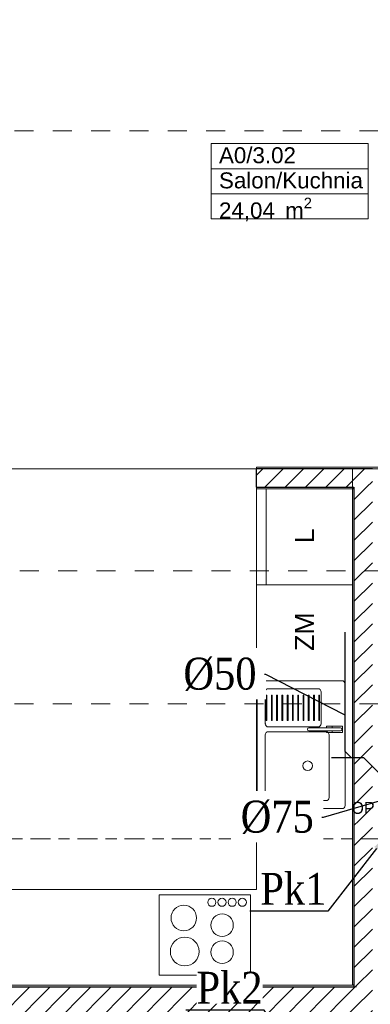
# Model space of a CAD drawing. Header units: millimetres. Extents: x -52968 to 399385, y -141133 to 110561.
# Tile 50 of 146: x 66323 to 68517, y -108477 to -102318. Entities that reach past the tile are written whole.
import ezdxf
from ezdxf import colors
from ezdxf.entities.mleader import LeaderData, LeaderLine
from ezdxf.enums import TextEntityAlignment as Align
from ezdxf.math import Vec2, Vec3

# ---------------------------------------------------------------- set-up
doc = ezdxf.new("R2010")
doc.units = ezdxf.units.MM
for name, pattern in [('SIM-Wegliniec-21.07.2025-Parter$0$Przerywana', [240, 120, -120]), ('SIM-Wegliniec-21.07.2025-Parter$0$Przerywana długa', [390, 250, -140]), ('SIM-Wegliniec-21.07.2025-Parter$0$Przerywana podwójnie', [295, 125, -50, 70, -50])]:
    doc.linetypes.add(name, pattern=pattern)
doc.layers.add('_xref', color=250, linetype='Continuous')
for name, color, linetype, lineweight in [('RR_IWK_KS', 19, 'Kanalizacja', 30), ('RR_IWK_opisy', 7, 'Continuous', 0), ('SIM-Wegliniec-21.07.2025-Parter$0$A-Przekroje-PB_Nr_pióra__5', 250, 'Continuous', 0), ('SIM-Wegliniec-21.07.2025-Parter$0$A-Przekroje_Nr_pióra__5', 250, 'Continuous', 0), ('SIM-Wegliniec-21.07.2025-Parter$0$Nowe_A-Belki-Wieniec_Nr_pióra__90', 250, 'Continuous', 0), ('SIM-Wegliniec-21.07.2025-Parter$0$Nowe_A-Meble-Kuchnia_Nr_pióra__4', 250, 'Continuous', 0), ('SIM-Wegliniec-21.07.2025-Parter$0$Nowe_A-Meble-Kuchnia_Nr_pióra__86', 250, 'Continuous', 0), ('SIM-Wegliniec-21.07.2025-Parter$0$Nowe_A-Osi_Nr_pióra__20', 250, 'Continuous', 0), ('SIM-Wegliniec-21.07.2025-Parter$0$Nowe_A-Posadzki_Nr_pióra__89', 250, 'Continuous', 0), ('SIM-Wegliniec-21.07.2025-Parter$0$Nowe_A-Przebicia_Nr_pióra__1', 250, 'Continuous', 0), ('SIM-Wegliniec-21.07.2025-Parter$0$Nowe_A-Strefy-Parter_Nr_pióra__94', 250, 'Continuous', 0), ('SIM-Wegliniec-21.07.2025-Parter$0$Nowe_A-Wentylacja-Mechaniczna-0-5_Nr_pióra__27', 250, 'Continuous', 0), ('SIM-Wegliniec-21.07.2025-Parter$0$Nowe_A-Wentylacja-Mechaniczna-0-5_Nr_pióra__47', 250, 'Continuous', 0), ('SIM-Wegliniec-21.07.2025-Parter$0$Nowe_A-Ściany-Działowe', 250, 'Continuous', 0), ('SIM-Wegliniec-21.07.2025-Parter$0$Nowe_A-Ściany-Działowe_Nr_pióra__27', 250, 'Continuous', 0), ('SIM-Wegliniec-21.07.2025-Parter$0$Nowe_A-Ściany-Działowe_Nr_pióra__47', 250, 'Continuous', 0), ('SIM-Wegliniec-21.07.2025-Parter$0$Nowe_A-Ściany-Wewnętrzne', 250, 'Continuous', 0), ('SIM-Wegliniec-21.07.2025-Parter$0$Nowe_A-Ściany-Wewnętrzne_Nr_pióra__27', 250, 'Continuous', 0), ('SIM-Wegliniec-21.07.2025-Parter$0$Nowe_A-Ściany-Wewnętrzne_Nr_pióra__47', 250, 'Continuous', 0), ('SIM-Wegliniec-21.07.2025-Parter$0$Nowe_Metryczki pomieszczeń Archicada_Nr_pióra__6', 250, 'Continuous', 0)]:
    doc.layers.add(name, color=color, linetype=linetype, lineweight=lineweight)
doc.styles.add('Garamond', font='GARA.TTF')
doc.styles.add('SIM-Wegliniec-21.07.2025-Parter$0$MtXpl_Arial', font='txt', dxfattribs={"height": 0.2})
doc.styles.add('SIM-Wegliniec-21.07.2025-Parter$0$STYL_AUTOMATYCZNY_1', font='arial.ttf')
doc.styles.add('SIM-Wegliniec-21.07.2025-Parter$0$STYL_AUTOMATYCZNY_2', font='arial.ttf')
doc.styles.get("Standard").update_dxf_attribs({"font": 'arial.ttf'})
doc.linetypes.add('Kanalizacja', pattern='A,25,0,["◄",Standard,S=5,R=0,X=-5,Y=-2.5],0', length=25)
pattern_1 = [(45, (0, 0), (-63.63961, 63.63961), [])]
pattern_2 = [(0, (0, 0), (0, 86.60254), [0, -50]), (0, (25, 43.3), (0, 86.60254), [0, -50])]

# ---------------------------------------------------------------- blocks, each defined once
blk = doc.blocks.new('SIM-Wegliniec-21.07.2025-Parter')
at = {"layer": 'SIM-Wegliniec-21.07.2025-Parter$0$Nowe_A-Ściany-Działowe', "linetype": 'Continuous', "lineweight": 0, "true_color": 0x000000}
h = blk.add_hatch(dxfattribs=at)
h.set_pattern_fill('Tynk', color=18, style=0, pattern_type=2)
h.set_pattern_definition(pattern_2)
h.paths.add_polyline_path([(67805.1, -105117.6), (67805.1, -105127.6), (69260.1, -105127.6), (69260.1, -105117.6)])
at = {"layer": 'SIM-Wegliniec-21.07.2025-Parter$0$Nowe_A-Ściany-Działowe', "linetype": 'Continuous', "lineweight": 0}
h = blk.add_hatch(dxfattribs=at)
h.set_pattern_fill('Bloczki_ceramiczne', color=256, style=0, pattern_type=2)
h.set_pattern_definition(pattern_1)
h.paths.add_polyline_path([(68415.1, -105127.6), (67805.1, -105127.6), (67805.1, -105242.6), (68415.1, -105242.6)])
h = blk.add_hatch(dxfattribs=at)
h.set_pattern_fill('Bloczki_ceramiczne', color=256, style=0, pattern_type=2)
h.set_pattern_definition(pattern_1)
h.paths.add_polyline_path([(68530.1, -105127.6), (68415.1, -105127.6), (68415.1, -105242.6), (68530.1, -105242.6)])
at = {"layer": 'SIM-Wegliniec-21.07.2025-Parter$0$Nowe_A-Ściany-Działowe', "linetype": 'Continuous', "lineweight": 0, "true_color": 0x000000}
h = blk.add_hatch(dxfattribs=at)
h.set_pattern_fill('Tynk', color=18, style=0, pattern_type=2)
h.set_pattern_definition(pattern_2)
h.paths.add_polyline_path([(68415.1, -105242.6), (67805.1, -105242.6), (67805.1, -105252.6), (68415.1, -105252.6)])
h = blk.add_hatch(dxfattribs=at)
h.set_pattern_fill('Tynk', color=18, style=0, pattern_type=2)
h.set_pattern_definition(pattern_2)
h.paths.add_polyline_path([(68405.1, -105252.6), (68405.1, -107253), (68415.1, -107253), (68415.1, -105252.6)])
at = {"layer": 'SIM-Wegliniec-21.07.2025-Parter$0$Nowe_A-Ściany-Działowe', "linetype": 'Continuous', "lineweight": 0}
h = blk.add_hatch(dxfattribs=at)
h.set_pattern_fill('Bloczki_ceramiczne', color=256, style=0, pattern_type=2)
h.set_pattern_definition(pattern_1)
h.paths.add_polyline_path([(68530.1, -105242.6), (68415.1, -105242.6), (68415.1, -105252.6), (68530.1, -105252.6)])
h = blk.add_hatch(dxfattribs=at)
h.set_pattern_fill('Bloczki_ceramiczne', color=256, style=0, pattern_type=2)
h.set_pattern_definition(pattern_1)
h.paths.add_polyline_path([(68530.1, -107253), (68530.1, -105252.6), (68415.1, -105252.6), (68415.1, -107253)])
at = {"layer": 'SIM-Wegliniec-21.07.2025-Parter$0$Nowe_A-Ściany-Działowe', "linetype": 'Continuous', "lineweight": 0, "true_color": 0x000000}
h = blk.add_hatch(dxfattribs=at)
h.set_pattern_fill('Tynk', color=18, style=0, pattern_type=2)
h.set_pattern_definition(pattern_2)
h.paths.add_polyline_path([(68405.1, -107278), (68415.1, -107278), (68415.1, -107253), (68405.1, -107253)])
h = blk.add_hatch(dxfattribs=at)
h.set_pattern_fill('Tynk', color=18, style=0, pattern_type=2)
h.set_pattern_definition(pattern_2)
h.paths.add_polyline_path([(68405.1, -107328), (68415.1, -107328), (68415.1, -107278), (68405.1, -107278)])
at = {"layer": 'SIM-Wegliniec-21.07.2025-Parter$0$Nowe_A-Ściany-Działowe', "linetype": 'Continuous', "lineweight": 0}
h = blk.add_hatch(dxfattribs=at)
h.set_pattern_fill('Bloczki_ceramiczne', color=256, style=0, pattern_type=2)
h.set_pattern_definition(pattern_1)
h.paths.add_polyline_path([(68415.1, -107278), (68530.1, -107278), (68530.1, -107253), (68415.1, -107253)])
h = blk.add_hatch(dxfattribs=at)
h.set_pattern_fill('Bloczki_ceramiczne', color=256, style=0, pattern_type=2)
h.set_pattern_definition(pattern_1)
h.paths.add_polyline_path([(68415.1, -107328), (68530.1, -107328), (68530.1, -107278), (68415.1, -107278)])
at = {"layer": 'SIM-Wegliniec-21.07.2025-Parter$0$Nowe_A-Ściany-Działowe', "linetype": 'Continuous', "lineweight": 0, "true_color": 0x000000}
h = blk.add_hatch(dxfattribs=at)
h.set_pattern_fill('Tynk', color=18, style=0, pattern_type=2)
h.set_pattern_definition(pattern_2)
h.paths.add_polyline_path([(68405.1, -107328), (68405.1, -108357.6), (68415.1, -108357.6), (68415.1, -107328)])
at = {"layer": 'SIM-Wegliniec-21.07.2025-Parter$0$Nowe_A-Ściany-Działowe', "linetype": 'Continuous', "lineweight": 0}
h = blk.add_hatch(dxfattribs=at)
h.set_pattern_fill('Bloczki_ceramiczne', color=256, style=0, pattern_type=2)
h.set_pattern_definition(pattern_1)
h.paths.add_polyline_path([(68530.1, -108357.6), (68530.1, -107328), (68415.1, -107328), (68415.1, -108357.6)])
h = blk.add_hatch(dxfattribs=at)
h.set_pattern_fill('Bloczki_ceramiczne', color=256, style=0, pattern_type=2)
h.set_pattern_definition(pattern_1)
h.paths.add_polyline_path([(68530.1, -108357.6), (68415.1, -108357.6), (68415.1, -108367.6), (68530.1, -108367.6)])
at = {"layer": 'SIM-Wegliniec-21.07.2025-Parter$0$Nowe_A-Ściany-Wewnętrzne', "linetype": 'Continuous', "lineweight": 0, "true_color": 0x000000}
h = blk.add_hatch(dxfattribs=at)
h.set_pattern_fill('Tynk', color=18, style=0, pattern_type=2)
h.set_pattern_definition(pattern_2)
h.paths.add_polyline_path([(68415.1, -108357.6), (65240.1, -108357.6), (65240.1, -108367.6), (68415.1, -108367.6)])
at = {"layer": 'SIM-Wegliniec-21.07.2025-Parter$0$Nowe_A-Ściany-Wewnętrzne', "linetype": 'Continuous', "lineweight": 0}
h = blk.add_hatch(dxfattribs=at)
h.set_pattern_fill('Bloczki_ceramiczne', color=256, style=0, pattern_type=2)
h.set_pattern_definition(pattern_1)
h.paths.add_polyline_path([(67550.1, -108367.6), (65240.1, -108367.6), (65240.1, -108617.6), (67550.1, -108617.6)])
h = blk.add_hatch(dxfattribs=at)
h.set_pattern_fill('Bloczki_ceramiczne', color=256, style=0, pattern_type=2)
h.set_pattern_definition(pattern_1)
h.paths.add_polyline_path([(67665.1, -108367.6), (67550.1, -108367.6), (67550.1, -108617.6), (67665.1, -108617.6)])
h = blk.add_hatch(dxfattribs=at)
h.set_pattern_fill('Bloczki_ceramiczne', color=256, style=0, pattern_type=2)
h.set_pattern_definition(pattern_1)
h.paths.add_polyline_path([(68415.1, -108367.6), (67665.1, -108367.6), (67665.1, -108617.6), (68415.1, -108617.6)])
h = blk.add_hatch(dxfattribs=at)
h.set_pattern_fill('Bloczki_ceramiczne', color=256, style=0, pattern_type=2)
h.set_pattern_definition(pattern_1)
h.paths.add_polyline_path([(68530.1, -108367.6), (68415.1, -108367.6), (68415.1, -108617.6), (68530.1, -108617.6)])
at = {"layer": 'SIM-Wegliniec-21.07.2025-Parter$0$A-Przekroje-PB_Nr_pióra__5', "linetype": 'SIM-Wegliniec-21.07.2025-Parter$0$Przerywana', "lineweight": 13}
for p, q in [((62449.3, -103013.8), (93776.2, -103013.8)), ((62449.3, -106596.2), (93776.2, -106596.2))]:
    blk.add_line(p, q, dxfattribs=at)
at = {"layer": 'SIM-Wegliniec-21.07.2025-Parter$0$A-Przekroje_Nr_pióra__5', "linetype": 'SIM-Wegliniec-21.07.2025-Parter$0$Przerywana', "lineweight": 13}
blk.add_line((60083, -105766), (93169.8, -105766), dxfattribs=at)
at = {"layer": 'SIM-Wegliniec-21.07.2025-Parter$0$Nowe_A-Belki-Wieniec_Nr_pióra__90', "linetype": 'SIM-Wegliniec-21.07.2025-Parter$0$Przerywana długa', "lineweight": 13}
blk.add_line((70380.1, -108367.6), (65230.1, -108367.6), dxfattribs=at)
at = {"layer": 'SIM-Wegliniec-21.07.2025-Parter$0$Nowe_A-Meble-Kuchnia_Nr_pióra__4', "linetype": 'Continuous', "lineweight": 13}
for p, q in [((67805.1, -105252.6), (67805.1, -105852.6)), ((68405.1, -105252.6), (67805.1, -105252.6)), ((67865.1, -105252.6), (67865.1, -105852.6)), ((68405.1, -105852.6), (68405.1, -105252.6)), ((67805.1, -106452.6), (67805.1, -105852.6)), ((67805.1, -105852.6), (68405.1, -105852.6)), ((68405.1, -106452.6), (68405.1, -105852.6)), ((67805.1, -107252.6), (67805.1, -106452.6)), ((67810.1, -107232.6), (67810.1, -106472.6)), ((67830.1, -106452.6), (68340.1, -106452.6)), ((68360.1, -106472.6), (68360.1, -107232.6)), ((68405.1, -107252.6), (68405.1, -106452.6)), ((67860.1, -106721.6), (67860.1, -106522.6)), ((67865.1, -106701.6), (67865.1, -106542.6)), ((67865.1, -106542.6), (67870.1, -106542.6)), ((67870.1, -106542.6), (67870.1, -106701.6)), ((67880.1, -106502.6), (68190.1, -106502.6)), ((67898.1, -106701.6), (67898.1, -106542.6)), ((67898.1, -106542.6), (67903.1, -106542.6)), ((67903.1, -106542.6), (67903.1, -106701.6)), ((67931.1, -106701.6), (67931.1, -106542.6)), ((67931.1, -106542.6), (67936.1, -106542.6)), ((67936.1, -106542.6), (67936.1, -106701.6)), ((67964.1, -106701.6), (67964.1, -106542.6)), ((67964.1, -106542.6), (67969.1, -106542.6)), ((67969.1, -106542.6), (67969.1, -106701.6)), ((67997.1, -106701.6), (67997.1, -106542.6)), ((67997.1, -106542.6), (68002.1, -106542.6)), ((68002.1, -106542.6), (68002.1, -106701.6)), ((68030.1, -106701.6), (68030.1, -106542.6)), ((68030.1, -106542.6), (68035.1, -106542.6)), ((68035.1, -106542.6), (68035.1, -106701.6)), ((68063.1, -106701.6), (68063.1, -106542.6)), ((68063.1, -106542.6), (68068.1, -106542.6)), ((68068.1, -106542.6), (68068.1, -106701.6)), ((68096.1, -106701.6), (68096.1, -106542.6)), ((68096.1, -106542.6), (68101.1, -106542.6)), ((68101.1, -106542.6), (68101.1, -106701.6)), ((68129.1, -106701.6), (68129.1, -106542.6)), ((68129.1, -106542.6), (68134.1, -106542.6)), ((68134.1, -106542.6), (68134.1, -106701.6)), ((68162.1, -106701.6), (68162.1, -106542.6)), ((68162.1, -106542.6), (68167.1, -106542.6)), ((68167.1, -106542.6), (68167.1, -106701.6)), ((68195.1, -106701.6), (68195.1, -106542.6)), ((68195.1, -106542.6), (68200.1, -106542.6)), ((68200.1, -106542.6), (68200.1, -106701.6)), ((68210.1, -106522.6), (68210.1, -106721.6)), ((67870.1, -106701.6), (67865.1, -106701.6)), ((67903.1, -106701.6), (67898.1, -106701.6)), ((67936.1, -106701.6), (67931.1, -106701.6)), ((67969.1, -106701.6), (67964.1, -106701.6)), ((68002.1, -106701.6), (67997.1, -106701.6)), ((68035.1, -106701.6), (68030.1, -106701.6)), ((68068.1, -106701.6), (68063.1, -106701.6)), ((68101.1, -106701.6), (68096.1, -106701.6)), ((68134.1, -106701.6), (68129.1, -106701.6)), ((68167.1, -106701.6), (68162.1, -106701.6)), ((68200.1, -106701.6), (68195.1, -106701.6)), ((68279.1, -106747.6), (68279.1, -106736.6)), ((68279.1, -106736.6), (68344.1, -106736.6)), ((68344.1, -106736.6), (68344.1, -106776.6)), ((67860.1, -107182.6), (67860.1, -106791.6)), ((68190.1, -106741.6), (67880.1, -106741.6)), ((67880.1, -106771.6), (68240.1, -106771.6)), ((68132.2, -106747.6), (68330.1, -106747.6)), ((68330.1, -106765.6), (68132.2, -106765.6)), ((68243.1, -106736.9), (68278.1, -106736.9)), ((68243.1, -106747.6), (68243.1, -106736.9)), ((68278.1, -106747.6), (68243.1, -106747.6)), ((68243.1, -106776.3), (68243.1, -106765.6)), ((68243.1, -106765.6), (68278.1, -106765.6)), ((68278.1, -106776.3), (68243.1, -106776.3)), ((68260.1, -106791.6), (68260.1, -107182.6)), ((68278.1, -106736.9), (68278.1, -106747.6)), ((68278.1, -106765.6), (68278.1, -106776.3)), ((68330.1, -106747.6), (68279.1, -106747.6)), ((68279.1, -106776.6), (68279.1, -106765.6)), ((68279.1, -106765.6), (68330.1, -106765.6)), ((68344.1, -106776.6), (68279.1, -106776.6)), ((68240.1, -107202.6), (67880.1, -107202.6)), ((67805.1, -107677.6), (67805.1, -107252.6)), ((68340.1, -107252.6), (67830.1, -107252.6)), ((68405.1, -107677.6), (68405.1, -107252.6)), ((67805.1, -107677.6), (67805.1, -107757.6)), ((68405.1, -107677.6), (68405.1, -108357.6)), ((67060.1, -107757.6), (66260.1, -107757.6)), ((67060.1, -107757.6), (67805.1, -107757.6)), ((67194.8, -108294.6), (67194.8, -107792.6)), ((67194.8, -107792.6), (67766.8, -107792.6)), ((67766.8, -107792.6), (67766.8, -108294.6)), ((67766.8, -108294.6), (67194.8, -108294.6)), ((67060.1, -108357.6), (66260.1, -108357.6)), ((68405.1, -108357.6), (67060.1, -108357.6))]:
    blk.add_line(p, q, dxfattribs=at)
for centre, radius in [((68125.1, -106984.6), 30), ((67525.5, -107838.4), 25.4), ((67589, -107838.4), 25.4), ((67652.5, -107838.4), 25.4), ((67716, -107838.4), 25.4)]:
    blk.add_circle(centre, radius, dxfattribs=at)
for centre, radius, start, end in [((67830.1, -106472.6), 20, 90, 180), ((68340.1, -106472.6), 20, 0, 90), ((67880.1, -106522.6), 20, 90, 180), ((68190.1, -106522.6), 20, 0, 90), ((67880.1, -106721.6), 20, 180, 270), ((68190.1, -106721.6), 20, 270, 0), ((67880.1, -106791.6), 20, 90, 180), ((68132.2, -106756.6), 9, 89.85276, 269.85276), ((68240.1, -106791.6), 20, 0, 90), ((68330.1, -106756.6), 9, 270, 90), ((68330.1, -106756.6), 9, 270, 90), ((67880.1, -107182.6), 20, 180, 270), ((68240.1, -107182.6), 20, 270, 0), ((67830.1, -107232.6), 20, 180, 270), ((68340.1, -107232.6), 20, 270, 0), ((67349.8, -107936.6), 80, 0, 180), ((67349.8, -107936.6), 80, 180, 0), ((67589.8, -107981.6), 70, 0, 180), ((67589.8, -107981.6), 70, 180, 0), ((67355.8, -108146.6), 90, 0, 180), ((67589.8, -108150.6), 70, 0, 180), ((67355.8, -108146.6), 90, 180, 0), ((67589.8, -108150.6), 70, 180, 0)]:
    blk.add_arc(centre, radius, start, end, dxfattribs=at)
for p in [(67860.1, -106721.6), (67860.1, -107182.6)]:
    blk.add_point(p, dxfattribs=at)
at = {"layer": 'SIM-Wegliniec-21.07.2025-Parter$0$Nowe_A-Osi_Nr_pióra__20', "linetype": 'SIM-Wegliniec-21.07.2025-Parter$0$Przerywana podwójnie', "lineweight": 13}
blk.add_line((63144.7, -107442.6), (90961.9, -107442.6), dxfattribs=at)
at = {"layer": 'SIM-Wegliniec-21.07.2025-Parter$0$Nowe_A-Posadzki_Nr_pióra__89', "linetype": 'Continuous', "lineweight": 13, "flags": 128}
for points in [[(65240.1, -99177.6), (65240.1, -105127.6), (69045.1, -105127.6), (69045.1, -103292.6), (71880.1, -103292.6), (71880.1, -99177.6)], [(65240.1, -108357.6), (68405.1, -108357.6), (68405.1, -105127.6), (65240.1, -105127.6)]]:
    blk.add_lwpolyline(points, close=True, dxfattribs=at)
at = {"layer": 'SIM-Wegliniec-21.07.2025-Parter$0$Nowe_A-Strefy-Parter_Nr_pióra__94', "linetype": 'Continuous', "lineweight": 13, "flags": 128}
blk.add_lwpolyline([(68405.1, -105252.6), (67805.1, -105252.6), (67805.1, -105117.6), (69035.1, -105117.6), (69035.1, -101462.6), (65240.1, -101462.6), (65240.1, -108357.6), (68405.1, -108357.6)], close=True, dxfattribs=at)
at = {"layer": 'SIM-Wegliniec-21.07.2025-Parter$0$Nowe_A-Wentylacja-Mechaniczna-0-5_Nr_pióra__27', "linetype": 'Continuous', "lineweight": 25}
for p, q in [((68415.1, -107253), (68415.1, -107278)), ((68415.1, -107278), (68415.1, -107328))]:
    blk.add_line(p, q, dxfattribs=at)
at = {"layer": 'SIM-Wegliniec-21.07.2025-Parter$0$Nowe_A-Wentylacja-Mechaniczna-0-5_Nr_pióra__47', "linetype": 'Continuous', "lineweight": 15}
for p, q in [((68405.1, -107253), (68405.1, -107278)), ((68405.1, -107253), (68405.1, -107278)), ((68405.1, -107278), (68405.1, -107328)), ((68405.1, -107278), (68405.1, -107328))]:
    blk.add_line(p, q, dxfattribs=at)
at = {"layer": 'SIM-Wegliniec-21.07.2025-Parter$0$Nowe_A-Wentylacja-Mechaniczna-0-5_Nr_pióra__47', "linetype": 'Continuous', "lineweight": 15, "flags": 128}
for points in [[(68405.1, -107253), (68405.1, -107278)], [(68405.1, -107278), (68405.1, -107328)]]:
    blk.add_lwpolyline(points, dxfattribs=at)
at = {"layer": 'SIM-Wegliniec-21.07.2025-Parter$0$Nowe_A-Ściany-Działowe_Nr_pióra__27', "linetype": 'Continuous', "lineweight": 25}
for p, q in [((68415.1, -105127.6), (67805.1, -105127.6)), ((68530.1, -105127.6), (68415.1, -105127.6)), ((67805.1, -105242.6), (68415.1, -105242.6)), ((68415.1, -105242.6), (68415.1, -105252.6)), ((68415.1, -105242.6), (68415.1, -105252.6)), ((68415.1, -105252.6), (68415.1, -107253)), ((68415.1, -107328), (68415.1, -108357.6))]:
    blk.add_line(p, q, dxfattribs=at)
at = {"layer": 'SIM-Wegliniec-21.07.2025-Parter$0$Nowe_A-Ściany-Działowe_Nr_pióra__27', "linetype": 'Continuous', "lineweight": 25, "flags": 128}
for points in [[(67805.1, -105242.6), (67805.1, -105127.6)], [(68415.1, -105252.6), (68405.1, -105252.6)], [(68415.1, -108357.6), (68405.1, -108357.6)]]:
    blk.add_lwpolyline(points, dxfattribs=at)
at = {"layer": 'SIM-Wegliniec-21.07.2025-Parter$0$Nowe_A-Ściany-Działowe_Nr_pióra__47', "linetype": 'Continuous', "lineweight": 15, "flags": 128}
for points in [[(69260.1, -105117.6), (67805.1, -105117.6)], [(67805.1, -105127.6), (67805.1, -105117.6)], [(67805.1, -105252.6), (67805.1, -105242.6)], [(67805.1, -105252.6), (68415.1, -105252.6)], [(68405.1, -105252.6), (68405.1, -107253)], [(68405.1, -107328), (68405.1, -108357.6)]]:
    blk.add_lwpolyline(points, dxfattribs=at)
at = {"layer": 'SIM-Wegliniec-21.07.2025-Parter$0$Nowe_A-Ściany-Wewnętrzne_Nr_pióra__27', "linetype": 'Continuous', "lineweight": 25}
for p in [(65240.1, -108367.6), (68415.1, -108357.6), (68415.1, -108357.6)]:
    blk.add_line(p, (68415.1, -108367.6), dxfattribs=at)
at = {"layer": 'SIM-Wegliniec-21.07.2025-Parter$0$Nowe_A-Ściany-Wewnętrzne_Nr_pióra__47', "linetype": 'Continuous', "lineweight": 15, "flags": 128}
blk.add_lwpolyline([(68415.1, -108357.6), (65240.1, -108357.6)], dxfattribs=at)
at = {"layer": 'SIM-Wegliniec-21.07.2025-Parter$0$Nowe_Metryczki pomieszczeń Archicada_Nr_pióra__6', "linetype": 'Continuous', "lineweight": 13}
for p, q in [((67520.2, -103092.7), (68504.6, -103092.7)), ((67520.2, -103249.9), (67520.2, -103092.7)), ((68504.6, -103092.7), (68504.6, -103249.9)), ((68504.6, -103249.9), (67520.2, -103249.9)), ((67520.2, -103249.9), (68504.6, -103249.9)), ((67520.2, -103407), (67520.2, -103249.9)), ((68504.6, -103249.9), (68504.6, -103407)), ((68504.6, -103407), (67520.2, -103407)), ((67520.2, -103407), (68504.6, -103407)), ((67520.2, -103564.1), (67520.2, -103407)), ((68504.6, -103407), (68504.6, -103564.1)), ((68504.6, -103564.1), (67520.2, -103564.1))]:
    blk.add_line(p, q, dxfattribs=at)
at = {"layer": 'SIM-Wegliniec-21.07.2025-Parter$0$Nowe_A-Meble-Kuchnia_Nr_pióra__86', "lineweight": 13, "style": 'SIM-Wegliniec-21.07.2025-Parter$0$STYL_AUTOMATYCZNY_1'}
for s, p in [('L', (68105.1, -105545.7)), ('ZM', (68105.1, -106145.7))]:
    blk.add_text(s, height=120, rotation=90, dxfattribs=at).set_placement(p, align=Align.MIDDLE_CENTER)
at = {"layer": 'SIM-Wegliniec-21.07.2025-Parter$0$Nowe_A-Przebicia_Nr_pióra__1', "lineweight": 13, "style": 'SIM-Wegliniec-21.07.2025-Parter$0$MtXpl_Arial'}
blk.add_text('OP 30,5', height=75, dxfattribs=at).set_placement((68399.2, -107285.3))
at = {"layer": 'SIM-Wegliniec-21.07.2025-Parter$0$Nowe_Metryczki pomieszczeń Archicada_Nr_pióra__6', "lineweight": 13, "char_height": 100, "attachment_point": 1, "style": 'SIM-Wegliniec-21.07.2025-Parter$0$STYL_AUTOMATYCZNY_2'}
for s, insert in [('\\A1;{\\pql;\\pt0,2300;\\fArial|b0|i0|c238|p0;\\W1.000000;A0/3.02\\fArial|b0|i0|c238|p0;\\W1.000000;\\A1{\\H.66x;\\S^  ;}\\fArial|b0|i0|c238|p0;\\W1.000000;\\fArial|b0|i0|c238|p0;\\W1.000000;\\A1{\\H.66x;\\S^  ;}}', (67570.2, -103115.6)), ('\\A1;{\\pql;\\pt0,2300;\\fArial|b0|i0|c238|p0;\\W1.000000;Salon/Kuchnia\\fArial|b0|i0|c238|p0;\\W1.000000;\\A1{\\H.66x;\\S^  ;}\\fArial|b0|i0|c238|p0;\\W1.000000;\\fArial|b0|i0|c238|p0;\\W1.000000;\\A1{\\H.66x;\\S^  ;}}', (67570.2, -103272.7)), ('\\A1;{\\pql;\\pt0,2300;\\fArial|b0|i0|c238|p0;\\W1.000000;24,04\\fArial|b0|i0|c238|p0;\\W1.000000;\\A1{\\H.66x;\\S^  ;}\\fArial|b0|i0|c238|p0;\\W1.000000; m\\fArial|b0|i0|c238|p0;\\W1.000000;\\A1{\\H.66x;\\S2^  ;}}', (67570.2, -103431.3))]:
    blk.add_mtext(s, dxfattribs=dict(at, insert=insert))

msp = doc.modelspace()

# ---------------------------------------------------------------- block references
at = {"layer": '_xref'}
msp.add_blockref('SIM-Wegliniec-21.07.2025-Parter', (0, 0), dxfattribs=at)

# ---------------------------------------------------------------- next in the draw order: linework, layer by layer
at = {"layer": 'RR_IWK_KS', "ltscale": 30}
for p, q in [((68360.1, -106895.4), (68360.1, -106149.6)), ((68400.2, -106935.5), (68360.1, -106895.4)), ((68476.9, -106935.5), (68273.7, -106935.5)), ((68576.9, -107035.5), (68476.9, -106935.5))]:
    msp.add_line(p, q, dxfattribs=at)

# ---------------------------------------------------------------- next in the draw order: leaders
at = {"layer": 'RR_IWK_opisy'}
ml = msp.add_multileader_mtext('Standard', dxfattribs=at)
ml.set_content('\\fGaramond|b0|i0;%%c75', color=256, style='Garamond')
ml.set_leader_properties()
ml.build(insert=Vec2(0, 0))
ml.multileader.update_dxf_attribs({"has_text_frame": 1, "text_left_attachment_type": 2, "text_right_attachment_type": 2})
ctx = ml.context
ctx.base_point, ctx.char_height, ctx.landing_gap_size, ctx.plane_origin = Vec3(67668.5, -107307.1), 200, 50, Vec3(-80540.6, 87713.1)
ctx.left_attachment, ctx.right_attachment, ctx.text_align_type = 2, 2, 2
notes = []
notes.append((ctx, [(0, (1, 1, 0), (68221.6, -107307.1), (-1, 0), 8, [(0, [(68576.9, -107204.7)], 0, [])])]))
ctx.mtext.insert, ctx.mtext.alignment = Vec3(68163.6, -107202.6), 3
ctx.mtext.has_bg_fill, ctx.mtext.bg_color, ctx.mtext.bg_scale_factor, ctx.mtext.bg_transparency, ctx.mtext.use_window_bg_color = 1, -1027028792, 1.3, 0, 1
ml = msp.add_multileader_mtext('Standard', dxfattribs=at)
ml.set_content('Pk2', color=256, style='Garamond')
ml.set_leader_properties()
ml.build(insert=Vec2(0, 0))
ml.multileader.update_dxf_attribs({"text_left_attachment_type": 6, "text_right_attachment_type": 6, "arrow_head_size": 100})
ctx = ml.context
ctx.base_point, ctx.char_height, ctx.arrow_head_size, ctx.plane_origin = Vec3(67399.1, -108513.2), 200, 100, Vec3(68285, -203873.3)
ctx.left_attachment, ctx.right_attachment, ctx.text_align_type = 6, 6, 2
notes.append((ctx, [(0, (1, 1, 0), (67853, -108513.2), (-1, 0), 8, [(0, [(67989.1, -108724.1)], 0, [])])]))
ctx.mtext.insert, ctx.mtext.alignment = Vec3(67843, -108273.2), 3
ctx.mtext.has_bg_fill, ctx.mtext.bg_color, ctx.mtext.bg_scale_factor, ctx.mtext.bg_transparency, ctx.mtext.use_window_bg_color = 1, -1027028792, 1, 0, 1
for ctx, leaders in notes:
    for number, flags, end, landing, length, lines in leaders:
        leader = LeaderData()
        leader.index, (leader.has_last_leader_line, leader.has_dogleg_vector, leader.attachment_direction) = number, flags
        leader.last_leader_point, leader.dogleg_vector, leader.dogleg_length = Vec3(end), Vec3(landing), length
        for number, points, colour, breaks in lines:
            line = LeaderLine()
            line.index, line.vertices, line.color, line.breaks = number, Vec3.list(points), colors.encode_raw_color(colour), breaks
            leader.lines.append(line)
        ctx.leaders.append(leader)

# ---------------------------------------------------------------- next in the draw order: leaders
ml = msp.add_multileader_mtext('Standard', dxfattribs=at)
ml.set_content('\\fGaramond|b0|i0;%%c50', color=256, style='Garamond')
ml.set_leader_properties()
ml.build(insert=Vec2(0, 0))
ml.multileader.update_dxf_attribs({"has_text_frame": 1, "text_left_attachment_type": 2, "text_right_attachment_type": 2})
ctx = ml.context
ctx.base_point, ctx.char_height, ctx.landing_gap_size, ctx.plane_origin = Vec3(67254, -106412.8), 200, 50, Vec3(-80757.4, 88429)
ctx.left_attachment, ctx.right_attachment, ctx.text_align_type = 2, 2, 2
notes = []
notes.append((ctx, [(0, (1, 1, 0), (67863.1, -106412.8), (-1, 0), 8, [(0, [(68360.1, -106668.4)], 0, [])])]))
ctx.mtext.insert, ctx.mtext.alignment = Vec3(67805.1, -106308.3), 3
ctx.mtext.has_bg_fill, ctx.mtext.bg_color, ctx.mtext.bg_scale_factor, ctx.mtext.bg_transparency, ctx.mtext.use_window_bg_color = 1, -1027028792, 1.3, 0, 1
ml = msp.add_multileader_mtext('Standard', dxfattribs=at)
ml.set_content('Pk1', color=256, style='Garamond')
ml.set_leader_properties()
ml.build(insert=Vec2(0, 0))
ml.multileader.update_dxf_attribs({"text_left_attachment_type": 6, "text_right_attachment_type": 6, "arrow_head_size": 100})
ctx = ml.context
ctx.base_point, ctx.char_height, ctx.arrow_head_size, ctx.plane_origin = Vec3(67825.2, -107894.4), 200, 100, Vec3(68684.4, -202830.1)
ctx.left_attachment, ctx.right_attachment, ctx.text_align_type = 6, 6, 2
notes.append((ctx, [(0, (1, 1, 0), (68252.4, -107894.4), (-1, 0), 8, [(0, [(68617.1, -107422.9)], 0, [])])]))
ctx.mtext.insert, ctx.mtext.alignment = Vec3(68242.4, -107654.4), 3
ctx.mtext.has_bg_fill, ctx.mtext.bg_color, ctx.mtext.bg_scale_factor, ctx.mtext.bg_transparency, ctx.mtext.use_window_bg_color = 1, -1027028792, 1, 0, 1
for ctx, leaders in notes:
    for number, flags, end, landing, length, lines in leaders:
        leader = LeaderData()
        leader.index, (leader.has_last_leader_line, leader.has_dogleg_vector, leader.attachment_direction) = number, flags
        leader.last_leader_point, leader.dogleg_vector, leader.dogleg_length = Vec3(end), Vec3(landing), length
        for number, points, colour, breaks in lines:
            line = LeaderLine()
            line.index, line.vertices, line.color, line.breaks = number, Vec3.list(points), colors.encode_raw_color(colour), breaks
            leader.lines.append(line)
        ctx.leaders.append(leader)

doc.saveas('drawing.dxf')
